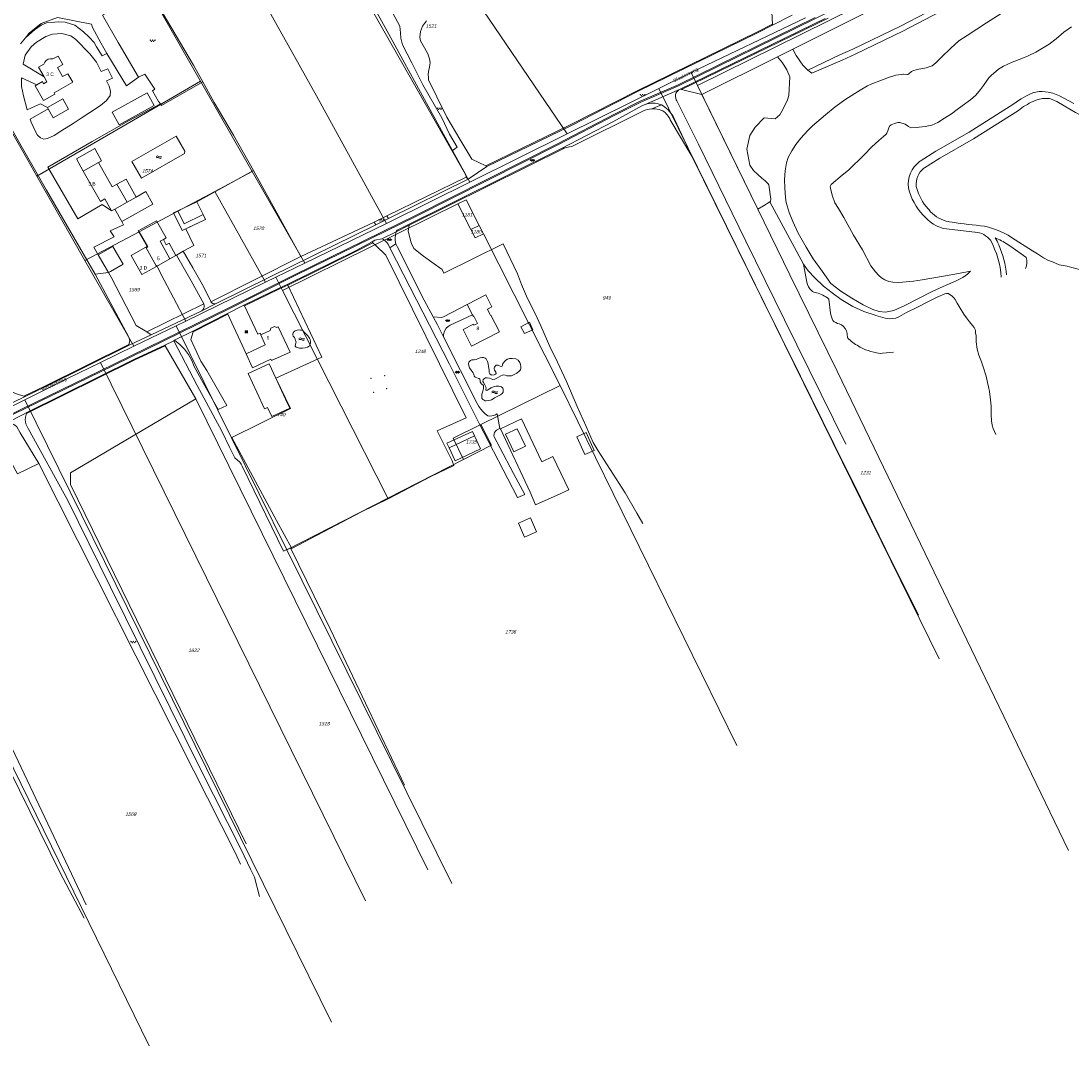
# Model space of a CAD drawing. Header units: metres. Extents: x 172462 to 175458, y 452773 to 455615.
# Tile 9 of 45: x 173564 to 174014, y 452963 to 453403. Entities that reach past the tile are written whole.
import ezdxf
from ezdxf.enums import TextEntityAlignment as Align

# ---------------------------------------------------------------- set-up
doc = ezdxf.new("R2010")
doc.units = ezdxf.units.M
doc.header["$MEASUREMENT"] = 0
doc.linetypes.add('DGN Style 2', pattern=[107.046567, 64.22794, -42.818627])
doc.layers.add('BGT Ondergrond', color=7, linetype='Continuous', lineweight=0)
doc.layers.add('DKK ondergrond', color=7, linetype='Continuous', lineweight=0)
doc.styles.add('Style-Arial', font='arial.ttf')
doc.styles.add('Style-arial I 0.26180', font='arial.shx', dxfattribs={"oblique": 15})

# ---------------------------------------------------------------- blocks, each defined once
blk = doc.blocks.new('BGT-296')
at = {"layer": 'BGT Ondergrond', "color": 140, "linetype": 'Continuous', "lineweight": 0, "extrusion": (0, 0, -1)}
for centre in [(0.04, -0.026), (0.04, -0.066)]:
    blk.add_arc(centre, 0.0608, 48.8879, 131.1121, dxfattribs=at)
at = {"layer": 'BGT Ondergrond', "color": 140, "linetype": 'Continuous', "lineweight": 0}
for centre in [(0.04, 0.066), (0.04, 0.026)]:
    blk.add_arc(centre, 0.0608, 228.8879, 311.1121, dxfattribs=at)
blk = doc.blocks.new('*U10')
at = {"layer": 'BGT Ondergrond', "color": 7, "linetype": 'Continuous', "lineweight": 0}
for p, q in [((0.025, 0.059), (-0.062, 0.016)), ((-0.044, 0.025), (-0.05, 0.038)), ((0.038, 0.034), (-0.05, -0.009)), ((0.05, 0.009), (-0.037, -0.034)), ((-0.019, -0.025), (-0.031, 0)), ((-0.006, 0.013), (-0.019, 0.038)), ((0.006, 0.05), (0, 0.062)), ((0.031, 0), (0.019, 0.025)), ((0.062, -0.016), (-0.025, -0.059)), ((-0.006, -0.05), (0, -0.062)), ((0.019, -0.037), (0.006, -0.012)), ((0.044, -0.025), (0.05, -0.037))]:
    blk.add_line(p, q, dxfattribs=at)
blk = doc.blocks.new('BGT-272B')
at = {"layer": 'BGT Ondergrond', "color": 7, "linetype": 'Continuous', "lineweight": 0, "xscale": 0.7267220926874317, "yscale": 0.7267220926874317, "zscale": 0.7267220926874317, "rotation": 243.434948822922}
blk.add_blockref('*U10', (0, 0), dxfattribs=at)
blk = doc.blocks.new('*U12')
at = {"layer": 'BGT Ondergrond', "color": 7, "linetype": 'Continuous', "lineweight": 0}
for centre in [(-0.3, 0.35), (0, 0.25), (-0.1, -0.05), (0.1, -0.45), (0.2, -0.15)]:
    blk.add_circle(centre, 0.0447, dxfattribs=at)
blk = doc.blocks.new('BGT-271C')
at = {"layer": 'BGT Ondergrond', "color": 7, "linetype": 'Continuous', "lineweight": 0, "xscale": 0.07267220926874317, "yscale": 0.07267220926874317, "zscale": 0.07267220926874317, "rotation": 243.434948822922}
blk.add_blockref('*U12', (0, 0), dxfattribs=at)
blk = doc.blocks.new('*U14')
at = {"layer": 'BGT Ondergrond', "color": 7, "linetype": 'Continuous', "lineweight": 0}
for p, q in [((0.057, -0.036), (-0.057, 0.036)), ((-0.052, 0.076), (0.026, 0.026)), ((-0.036, -0.005), (-0.029, 0.087)), ((-0.005, -0.068), (0.005, 0.068)), ((0.029, -0.087), (0.036, 0.005)), ((0.052, -0.076), (-0.026, -0.026))]:
    blk.add_line(p, q, dxfattribs=at)
blk = doc.blocks.new('BGT-270B')
at = {"layer": 'BGT Ondergrond', "color": 7, "linetype": 'Continuous', "lineweight": 0, "xscale": 0.7267220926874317, "yscale": 0.7267220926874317, "zscale": 0.7267220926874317, "rotation": 243.434948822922}
blk.add_blockref('*U14', (0, 0), dxfattribs=at)
blk = doc.blocks.new('*U16')
at = {"layer": 'BGT Ondergrond', "color": 7, "linetype": 'Continuous', "lineweight": 0}
for centre in [(-0.3, 0.35), (0, 0.25), (-0.1, -0.05), (0.1, -0.45), (0.2, -0.15)]:
    blk.add_circle(centre, 0.0447, dxfattribs=at)
blk = doc.blocks.new('BGT-271C_1')
at = {"layer": 'BGT Ondergrond', "color": 7, "linetype": 'Continuous', "lineweight": 0, "xscale": 0.07267220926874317, "yscale": 0.07267220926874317, "zscale": 0.07267220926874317, "rotation": 243.434948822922}
blk.add_blockref('*U16', (0, 0), dxfattribs=at)

msp = doc.modelspace()

# ---------------------------------------------------------------- linework, layer by layer
at = {"layer": 'BGT Ondergrond', "color": 7, "linetype": 'Continuous', "lineweight": 0, "flags": 128}
for points in [[(173421.36, 453165.62), (173442.62, 453176.35), (173466.8, 453188.17), (173517.73, 453213.34), (173604.04, 453255.27), (173653.37, 453279.4), (173681.85, 453293.82), (173733.65, 453319.18), (173794.28, 453349.73), (173818.47, 453362.33), (173829.82, 453368.01), (173846.06, 453375.03), (173904.81, 453403.96), (173955.16, 453428.97), (173987.26, 453444.94), (174145.3, 453523.01)], [(174087.08, 453464.79), (174077.04, 453468.87), (174000.94, 453430.17), (173980.65, 453421.15), (173963.25, 453412.21), (173941.22, 453400.54), (173920.83, 453390.71), (173915.27, 453388.25), (173901.51, 453381.8)], [(173901.51, 453381.8), (173903.27, 453380.47), (173916.23, 453386.05), (173921.83, 453388.54), (173942.3, 453398.39), (173964.36, 453410.08), (173981.69, 453418.98), (174001.91, 453427.98), (174055.43, 453453.91), (174079.18, 453464.56), (174085.77, 453462.45)], [(173749.07, 453347.32), (173744.45, 453355.92), (173737.11, 453369.16), (173721.86, 453397.1), (173714.11, 453411.22), (173705.9, 453425.75), (173696.4, 453442.35)], [(173628.33, 453400.28), (173620.04, 453414.42), (173618.92, 453416.94), (173598.99, 453405.38), (173605.77, 453393.54), (173606.12, 453392.89), (173614.42, 453378.73)], [(173880.31, 453418.9), (173882.15, 453416.3), (173883.72, 453412.93), (173885.14, 453410.19), (173886.01, 453406.82), (173886.21, 453403.84), (173886.28, 453401.42)], [(173904.64, 453404.32), (173845.89, 453375.39), (173829.65, 453368.38), (173818.29, 453362.68), (173794.09, 453350.09), (173733.47, 453319.54), (173681.67, 453294.17), (173653.19, 453279.76), (173603.87, 453255.63), (173517.55, 453213.7), (173466.63, 453188.53), (173442.44, 453176.71), (173400.03, 453155.4), (173354.22, 453132.85), (173315.9, 453114.23), (173270.04, 453091.79), (173244.71, 453079.21), (173238.02, 453075.68), (173231.38, 453072.04), (173209.88, 453059.53), (173203.47, 453055.46), (173197.15, 453051.25), (173187.86, 453044.75)], [(173565.95, 453395.63), (173567.55, 453397.6), (173572.71, 453401.77), (173579.66, 453404.35), (173594.27, 453401.41)], [(173723.49, 453406.14), (173726.58, 453400.63), (173726.82, 453397.8), (173726.9, 453395.47), (173727.64, 453392.55), (173731.62, 453384.88), (173736.34, 453375.38), (173744.47, 453361.25), (173747.81, 453354.27), (173751.07, 453348.65), (173749.07, 453347.32)], [(173763.4, 453340.7), (173757.45, 453343.58), (173752.19, 453352.08), (173746.71, 453361.62), (173742.44, 453370.25), (173740.74, 453373.62), (173738.84, 453377.46), (173738.76, 453378.79), (173738.6, 453379.83), (173738.77, 453381.12), (173739.14, 453382.49), (173739.4, 453383.91), (173739.53, 453385.03), (173739.28, 453386.53), (173738.5, 453388.74), (173737.13, 453391.36), (173735.31, 453394.36), (173735.02, 453395.82), (173735.32, 453398.36), (173736.24, 453400.6), (173737.99, 453402.85)], [(173908.89, 453403.83), (173846.77, 453373.6)], [(173847.37, 453373.45), (173910.17, 453404)], [(173886.29, 453400.98), (173894.85, 453405.34)], [(174014.54, 453400.29), (174011.36, 453398.07), (174007.98, 453395.15), (174005, 453392.83), (173999.35, 453389.4), (173996.01, 453387.86), (173993.22, 453386.71), (173989.13, 453385.19), (173985.43, 453383.48), (173983.25, 453382.12), (173980.14, 453379.42), (173979.12, 453378.42), (173978.36, 453377.4), (173976.9, 453375.19), (173975.58, 453373.38), (173973.51, 453371.03), (173971.23, 453369.04), (173967.7, 453366.39), (173965.58, 453364.88), (173963.07, 453362.99), (173960.08, 453361.13), (173957.24, 453359.31), (173954.7, 453358.16), (173951.88, 453357.52), (173948.03, 453357.2), (173945.69, 453357.06), (173944.62, 453357.57), (173943.27, 453358.53), (173940.99, 453359.31), (173940.07, 453359.3), (173938.7, 453358.87), (173937.31, 453358.25), (173936.57, 453357.66), (173936.19, 453357), (173935.82, 453355.73), (173935.44, 453354.79), (173935.06, 453354.3), (173933.89, 453353.26), (173931.99, 453351.63), (173928.9, 453348.87), (173925.59, 453345.48), (173918.98, 453338.9), (173916.17, 453336.78), (173911.5, 453332.75), (173911.15, 453332.19), (173911.08, 453331.78), (173911.33, 453330.49), (173912.13, 453327.67), (173913.1, 453324.83), (173914.66, 453322.42), (173917.01, 453318.59), (173921.09, 453310.91), (173924.89, 453304.73), (173928.59, 453297.86), (173930.51, 453295.2), (173931.93, 453293.63), (173933.1, 453292.71), (173934.58, 453291.88), (173936.23, 453291.18), (173937.93, 453290.83), (173940.5, 453290.63), (173943.65, 453290.92), (173946.79, 453291.24), (173950.58, 453291.84), (173959.71, 453293.42), (173966.11, 453294.56), (173971.29, 453295.52), (173970.02, 453294.32), (173967.92, 453292.84), (173965.1, 453291.38), (173959.55, 453289), (173954.76, 453286.8), (173943.04, 453280.84), (173938.38, 453278.63), (173934.85, 453277.96), (173932.13, 453278.31), (173929.36, 453279.06), (173925.27, 453281.05), (173920.38, 453283.95), (173915.7, 453287.01), (173911.4, 453290.3), (173907.58, 453295.59), (173903.75, 453300.79), (173900.79, 453305.88), (173897.42, 453311.84), (173895.04, 453316.81), (173893.54, 453320.69), (173892.15, 453325.03), (173891.87, 453327.19), (173891.63, 453331.23), (173891.54, 453334.76), (173891.73, 453338.5), (173892.28, 453341.93), (173893.06, 453344.22), (173894.58, 453347.17), (173896.3, 453349.84), (173898.47, 453352.57), (173901.46, 453355.86), (173903.53, 453357.92), (173909.01, 453362.57), (173913.19, 453365.99), (173917.85, 453369.36), (173923.93, 453373.19), (173927.1, 453374.96), (173928.9, 453375.83), (173931.26, 453376.75), (173936.08, 453378.6), (173939.25, 453379.57), (173941.59, 453379.94), (173942.22, 453380.09), (173942.58, 453380.09), (173943.92, 453379.87), (173944.3, 453379.9), (173944.68, 453380.02), (173945.01, 453380.25), (173946.03, 453381.2), (173946.48, 453381.4), (173948.44, 453381.97), (173952.24, 453382.69), (173954.78, 453383.64), (173956.33, 453384.87), (173958.91, 453387.44), (173962.83, 453391.22), (173966.28, 453394.36), (173969.78, 453396.65), (173978.14, 453402.07), (173984.38, 453406.01)], [(173925.89, 453406.2), (173913.6, 453399.96), (173895.01, 453390.72)], [(173535.64, 453398.81), (173544.07, 453384.74), (173563.5, 453350.3), (173574.99, 453330.21), (173583.97, 453314.72), (173595.77, 453294.22)], [(173600.85, 453388.84), (173598.83, 453387.83), (173596.45, 453391.74), (173595.35, 453393.66), (173593.29, 453395.87), (173590.82, 453398.18), (173587.14, 453401.05), (173583.01, 453402.25), (173580.3, 453402.48), (173578.48, 453402.32), (173574.98, 453402.03), (173572.73, 453400.98), (173569.78, 453399.08), (173565.95, 453395.63)], [(173594.27, 453401.41), (173594.66, 453399.97), (173598.34, 453393.41), (173600.85, 453388.84)], [(173641.95, 453376.79), (173638, 453383.91), (173628.33, 453400.28)], [(173886.28, 453401.42), (173879.98, 453398.21), (173828.31, 453372.9), (173799.89, 453358.4), (173763.4, 453340.7)], [(173763.86, 453340.47), (173800.07, 453358.05), (173828.49, 453372.55), (173880.16, 453397.86), (173886.29, 453400.98)], [(173886.29, 453400.98), (173886.28, 453401.42)], [(173565.95, 453395.63), (173563.78, 453393.03)], [(173586.39, 453358.9), (173589.86, 453361.18), (173593.55, 453363.6), (173598.16, 453366.52), (173600.73, 453368.69), (173602.22, 453370.92), (173602.42, 453372.73), (173601.89, 453374.82), (173600.76, 453377.19), (173603.28, 453378.37), (173601.24, 453382.27), (173598.44, 453381.12), (173596.36, 453385.22), (173593.59, 453388.67), (173587.49, 453394.95), (173585.43, 453396.42), (173581.56, 453397.4), (173577.51, 453397.24), (173574.62, 453396.17), (173570.69, 453393.68), (173568.38, 453391.75), (173565.75, 453388.1), (173564.91, 453384.27), (173573.95, 453378.92)], [(173895.01, 453390.72), (173888.47, 453387.52)], [(173901.51, 453381.8), (173899.29, 453383.87), (173896.54, 453388), (173895.01, 453390.72)], [(173614.42, 453378.73), (173609.22, 453375.02), (173600.85, 453388.84)], [(173888.47, 453387.52), (173856.05, 453371.27)], [(173888.47, 453387.52), (173890.58, 453384.81), (173892.44, 453381.94), (173893.75, 453378.9)], [(173623.85, 453367.27), (173623.07, 453368.31), (173620.41, 453372.81), (173621.44, 453373.52), (173617.11, 453380.06), (173614.42, 453378.73)], [(173570.82, 453375.5), (173564.29, 453378.48), (173564.28, 453374.69), (173565.17, 453370.79), (173566.68, 453364.75), (173568.6, 453365.58), (173572.36, 453367.25), (173575.38, 453365.69)], [(173623.85, 453367.27), (173624.32, 453366.64), (173641.95, 453376.79)], [(173663.71, 453338.77), (173655.14, 453353.82), (173646.93, 453367.83), (173641.95, 453376.79)], [(173893.75, 453378.9), (173893.38, 453370.92), (173892.8, 453368.96), (173890.59, 453364.58), (173889.43, 453362.61), (173887.46, 453360.92), (173882.7, 453361.23), (173878.9, 453357.28), (173876.58, 453353.7), (173875.28, 453347.81), (173876.64, 453340.98), (173878.25, 453338.68), (173880.03, 453336.98), (173881.79, 453335.39), (173883.14, 453334.3), (173884.48, 453333.06), (173884.74, 453332.63), (173885.7, 453326.43), (173885.55, 453325.62), (173885.24, 453325.21)], [(173831.69, 453367.03), (173846.77, 453373.6)], [(173846.77, 453373.6), (173847.37, 453373.45)], [(173856.05, 453371.27), (173847.37, 453373.45)], [(173880.01, 453322.2), (173856.05, 453371.27)], [(174015.55, 453367.51), (174009.43, 453370.77), (174006.63, 453371.85), (174004.62, 453372.34), (174003.32, 453372.43), (174002.02, 453372.62), (174000.72, 453372.61), (173998.58, 453372.21), (173998.42, 453372.15)], [(173594.51, 453351.09), (173610.16, 453359.95), (173623.85, 453367.27)], [(173831.69, 453367.03), (173830.56, 453366.54), (173817.83, 453359.6), (173795.86, 453348.14)], [(173834.66, 453365.17), (173838.68, 453366.84)], [(173838.68, 453366.84), (173838.53, 453366.92)], [(173917.83, 453221.34), (173891.54, 453274.63), (173874.96, 453308.36), (173854.58, 453349.95), (173845.33, 453368.54), (173845.09, 453369.02)], [(173989.89, 453367.3), (173970.76, 453355.21), (173956.4, 453346.96), (173949.67, 453342.73), (173949.43, 453342.56)], [(174044.25, 453348.7), (174037.74, 453351.86), (174032.22, 453354.92), (174026.6, 453357.78), (174021.19, 453360.95), (174016.37, 453363.52), (174011.46, 453366.48), (174008.25, 453368.26), (174006.34, 453369.15), (174005.14, 453369.54), (174003.84, 453369.64), (174002.14, 453369.62), (174000.25, 453369.21), (173999.38, 453368.87), (173999.05, 453368.73)], [(173575.65, 453365.21), (173568.01, 453360.79), (173568.46, 453359.39), (173570.08, 453355.75), (173571.17, 453353.81), (173572.38, 453352.7), (173573.81, 453352.13), (173575.39, 453352.43), (173578.19, 453353.78), (173581.58, 453355.84), (173586.39, 453358.9)], [(173797.46, 453348.49), (173800.6, 453349.16), (173830.8, 453364.13)], [(173834.66, 453365.17), (173836.03, 453365.2)], [(173992.51, 453365.01), (173991.83, 453364.5), (173972.52, 453352.3), (173958.15, 453344.05), (173951.59, 453339.92), (173951.49, 453339.85), (173951.23, 453339.65)], [(173842.5, 453360.37), (173851.76, 453344.91)], [(173844.13, 453360.94), (173843.72, 453361.79)], [(173851.76, 453344.91), (173844.13, 453360.94)], [(173630.59, 453353.48), (173611.61, 453342.57), (173615.73, 453335.39), (173634.14, 453345.97), (173634.33, 453346.97), (173630.59, 453353.48)], [(173602.89, 453321.36), (173598.89, 453324.08), (173588.36, 453317.98), (173575.51, 453340.15), (173594.51, 453351.09)], [(173597.25, 453342.16), (173598.59, 453342.91), (173595.63, 453348.13), (173587.8, 453343.7), (173590.75, 453338.48)], [(173795.86, 453348.14), (173749.81, 453325.33), (173725.41, 453313.09), (173724.9, 453312.48)], [(173730.49, 453315.23), (173797.46, 453348.49)], [(173749.07, 453347.32), (173754.78, 453336.84), (173755.02, 453335.83)], [(173795.86, 453348.14), (173797.46, 453348.49)], [(173851.76, 453344.91), (173881.55, 453284.55), (173898.41, 453250.47)], [(173755.76, 453335.04), (173763.86, 453340.47)], [(173763.4, 453340.7), (173763.86, 453340.47)], [(173609.08, 453335.06), (173605.15, 453332.84)], [(173613.45, 453327.33), (173609.08, 453335.06)], [(173639.41, 453325.28), (173663.71, 453338.77)], [(173663.71, 453338.77), (173664.79, 453336.89), (173672.95, 453322.18)], [(173755.02, 453335.83), (173720.91, 453319.23)], [(173721.71, 453318.16), (173755.76, 453335.04)], [(173755.76, 453335.04), (173755.02, 453335.83)], [(173944.66, 453331.24), (173944.68, 453331.14)], [(173948, 453331.98), (173948.02, 453331.83), (173948.13, 453331.39)], [(173672.95, 453322.18), (173684.06, 453301.83)], [(173880.01, 453322.2), (173882.51, 453323.58), (173885.24, 453325.21)], [(173914.11, 453252.6), (173893.76, 453293.97), (173880.01, 453322.2)], [(173885.24, 453325.21), (173899.62, 453298.59)], [(173953.07, 453322.28), (173953.48, 453321.84), (173954.17, 453321.04)], [(173631.31, 453321.45), (173629.5, 453320.6), (173633.13, 453312.91), (173643.15, 453317.65)], [(173633.58, 453304.06), (173638.15, 453306.5), (173634.72, 453313.66), (173643.15, 453317.65)], [(173643.15, 453317.65), (173642.1, 453319.88)], [(173720.91, 453319.23), (173715.48, 453316.59)], [(173716.15, 453315.46), (173721.71, 453318.16)], [(173720.91, 453319.23), (173721.71, 453318.16)], [(173597.16, 453302.61), (173595.3, 453305.83), (173604.06, 453310.32), (173602.31, 453312.84), (173608.04, 453315.47), (173607.3, 453316.78)], [(173647.38, 453281.55), (173670.85, 453293.05), (173716.15, 453315.46)], [(173715.48, 453316.59), (173684.06, 453301.83)], [(173716.15, 453315.46), (173715.48, 453316.59)], [(173724.9, 453312.48), (173730.49, 453315.23)], [(173811.54, 453218.47), (173809.43, 453222.03), (173806.45, 453228.97), (173802.61, 453237.58), (173797.93, 453248.25), (173793.07, 453258.68), (173791.24, 453262.22), (173786.99, 453272.09), (173784.51, 453277.38), (173781.29, 453283.85), (173778.64, 453289.82), (173776.92, 453294.41), (173770.86, 453307.22), (173745.43, 453294.7), (173744.63, 453296.28), (173740.25, 453299.46), (173736.64, 453302.04), (173732.57, 453305.22), (173731.52, 453307.34), (173731.22, 453308.09), (173730.02, 453312.78), (173730.49, 453315.23)], [(173957.23, 453314.72), (173959.71, 453313.8), (173973.09, 453312.27), (173973.32, 453312.26)], [(173961.89, 453316.78), (173962.16, 453316.73), (173963.42, 453316.54)], [(173627.85, 453300.83), (173630.48, 453302.28), (173627.56, 453307.53), (173626.35, 453306.87), (173625.13, 453309.16)], [(173714.6, 453308.05), (173707.77, 453304.46), (173678.25, 453289.87)], [(173714.6, 453308.05), (173715.8, 453308.84), (173718.85, 453309.47)], [(173714.92, 453307.76), (173714.6, 453308.05)], [(173724.9, 453312.48), (173718.85, 453309.47)], [(173718.85, 453309.47), (173719.47, 453309.1), (173720.06, 453308.66), (173720.59, 453308.18), (173721.08, 453307.64), (173721.51, 453307.06), (173722.25, 453305.6)], [(173724.81, 453307.25), (173724.68, 453307.67), (173724.59, 453308.11), (173724.53, 453308.56), (173724.52, 453309), (173724.54, 453309.45)], [(173724.54, 453309.45), (173724.57, 453310.06), (173724.62, 453310.67), (173724.69, 453311.27), (173724.78, 453311.88), (173724.9, 453312.48)], [(173981.9, 453309.83), (173982.27, 453309.13), (173982.64, 453308.38), (173983, 453307.63), (173983.35, 453306.86)], [(173982.43, 453309.6), (173981.9, 453309.83)], [(173990.43, 453308.96), (173997.81, 453304.29), (174000, 453302.95), (174002.57, 453301.26), (174004.78, 453300.18), (174006.48, 453299.59), (174009.29, 453298.31), (174012.69, 453297.63), (174014.79, 453297.14), (174017.49, 453296.36), (174021, 453295.18), (174025.51, 453292.91), (174030.02, 453290.74), (174034.94, 453287.37)], [(173633.58, 453304.06), (173630.73, 453302.45), (173637, 453291.35), (173642.48, 453281.49)], [(173645.51, 453282.39), (173645.41, 453282.55), (173645.27, 453282.83), (173643.48, 453286.74), (173641.74, 453289.95), (173637.79, 453296.99), (173633.58, 453304.06)], [(173678.42, 453289.51), (173707.95, 453304.11), (173714.92, 453307.76)], [(173714.92, 453307.76), (173716.17, 453306.59), (173720.46, 453302.35)], [(173722.25, 453305.6), (173724.81, 453307.25)], [(173722.25, 453305.6), (173747.79, 453255.66), (173760.58, 453230.29), (173777.02, 453198.43), (173777.17, 453198.5), (173780.13, 453199.71), (173775.28, 453208.83), (173769.38, 453219.99), (173767.04, 453224.47), (173766.88, 453225.11), (173766.91, 453225.78), (173767.13, 453226.41), (173767.52, 453226.94)], [(173740.8, 453275.98), (173736.99, 453283.17), (173725.4, 453306.08), (173724.81, 453307.25)], [(173995.08, 453301.45), (173995.03, 453301.56), (173988.54, 453306.12), (173987.88, 453306.59)], [(173684.06, 453301.83), (173645.51, 453282.39)], [(173720.46, 453302.35), (173754.99, 453232.65), (173742.55, 453227.04), (173748.97, 453214.2), (173749.61, 453212.28), (173739.79, 453207.43), (173721.75, 453198), (173709.83, 453192.2), (173680.17, 453176.65), (173673.6, 453188.68), (173654.48, 453224.27), (173679.62, 453236.66), (173673.37, 453249.7), (173693.07, 453258.67), (173678.42, 453289.51)], [(173595.77, 453294.22), (173601.51, 453294.91)], [(173617.95, 453269.48), (173613.49, 453272.26), (173602.64, 453292.92), (173601.51, 453294.91)], [(173899.62, 453298.59), (173900.66, 453297.09), (173901.71, 453295.75), (173904.46, 453292.71), (173908.28, 453289.07), (173911.87, 453286.24), (173915.76, 453283.38), (173920.77, 453280.45), (173925.48, 453278.23), (173930.31, 453276.65), (173930.65, 453276.55), (173934.6, 453275.39), (173935.49, 453275.28), (173936.33, 453275.17), (173937.9, 453275.18), (173939.25, 453275.36), (173940.79, 453276.13), (173943.84, 453277.77), (173948.58, 453280.15), (173953.24, 453282.55), (173957, 453284.37), (173960.22, 453285.78), (173960.95, 453285.92), (173961.69, 453285.99), (173963.29, 453284.95), (173964.31, 453283.96), (173964.72, 453283.38), (173965.59, 453281.76), (173966.89, 453279.65), (173968.39, 453277.09), (173969.59, 453275.55), (173970.77, 453273.8), (173972.12, 453272.3), (173972.78, 453271.42), (173973.32, 453270.53), (173973.39, 453269.95), (173973.47, 453269.06), (173973.63, 453267.86), (173973.71, 453265.3), (173974.18, 453262.05), (173974.82, 453259.49), (173975.97, 453256.69), (173976.76, 453254.56), (173977.97, 453250.48), (173978.54, 453247.86), (173978.97, 453246.01), (173979.38, 453243.9), (173979.85, 453240.4), (173980.06, 453237.66), (173980.15, 453234.02), (173980.23, 453231.33), (173980.49, 453229.55), (173981.01, 453228.03), (173982.13, 453225.47)], [(173899.62, 453298.59), (173900.34, 453294.7), (173901.11, 453290.82)], [(173595.77, 453294.22), (173610.26, 453267.17), (173610.73, 453265.71), (173610.3, 453264.16)], [(173678.25, 453289.87), (173674.41, 453288.17), (173659.67, 453280.97)], [(173659.84, 453280.61), (173674.58, 453287.82), (173678.42, 453289.51)], [(173678.42, 453289.51), (173678.25, 453289.87)], [(173642.48, 453281.49), (173617.95, 453269.48)], [(173641.55, 453278.5), (173647.38, 453281.55)], [(173641.55, 453278.5), (173641.71, 453278.63), (173641.86, 453278.78), (173641.99, 453278.94), (173642.12, 453279.11), (173642.23, 453279.28), (173642.32, 453279.47), (173642.4, 453279.66), (173642.47, 453279.86), (173642.52, 453280.06), (173642.55, 453280.27), (173642.57, 453280.47), (173642.57, 453280.68), (173642.56, 453280.89), (173642.48, 453281.49)], [(173645.51, 453282.39), (173645.62, 453282.25), (173645.74, 453282.12), (173645.87, 453282), (173646.02, 453281.89), (173646.17, 453281.8), (173646.33, 453281.72), (173646.5, 453281.65), (173646.67, 453281.6), (173646.84, 453281.56), (173647.02, 453281.54), (173647.2, 453281.54), (173647.38, 453281.55)], [(173652.63, 453277.45), (173659.67, 453280.97)], [(173659.67, 453280.97), (173659.84, 453280.61)], [(173755.41, 453281.27), (173745.24, 453275.97), (173744.42, 453275.61), (173740.8, 453275.98)], [(173910.45, 453283.59), (173911.26, 453277.57)], [(173619.91, 453268.26), (173641.55, 453278.5)], [(173637.85, 453269.48), (173652.8, 453277.09)], [(173652.63, 453277.45), (173638.03, 453270.01)], [(173652.8, 453277.09), (173652.63, 453277.45)], [(173652.8, 453277.09), (173660.58, 453260.15)], [(173666.88, 453268.25), (173666.6, 453268.89), (173665.66, 453268.58), (173659.84, 453280.61)], [(173745.21, 453267.38), (173745.24, 453268.43), (173745.7, 453269.87), (173746.36, 453271.1), (173747.18, 453271.83), (173748.1, 453272.38), (173757.7, 453276.76)], [(173740.8, 453275.98), (173742.61, 453272.56), (173744.48, 453268.81), (173745.21, 453267.38)], [(173610.16, 453263.64), (173610.77, 453263.94), (173619.91, 453268.26)], [(173617.95, 453269.48), (173619.91, 453268.26)], [(173629.87, 453265.92), (173638.03, 453270.01)], [(173643.75, 453253.01), (173641.09, 453256.92), (173636.82, 453266.29), (173637.85, 453269.48)], [(173638.03, 453270.01), (173637.85, 453269.48)], [(173681.33, 453267.06), (173681.55, 453266.32), (173681.79, 453265.83), (173681.93, 453265.51), (173681.98, 453265.14), (173681.9, 453264.74), (173681.71, 453264.16), (173681.69, 453263.44), (173682.04, 453262.93), (173682.51, 453262.77), (173683.51, 453262.59), (173684.74, 453262.51), (173685.87, 453262.61), (173686.91, 453262.9), (173687.67, 453263.45), (173687.97, 453263.92), (173688.2, 453264.6), (173688.2, 453265.33), (173688.09, 453266.2), (173687.75, 453266.85), (173687.46, 453267.28), (173687.02, 453267.81), (173686.46, 453268.4), (173685.89, 453268.92), (173685.22, 453269.73), (173684.9, 453270.07), (173684.53, 453270.21), (173683.96, 453270.31), (173683.24, 453270.34), (173682.46, 453270.21), (173681.58, 453269.94), (173681.18, 453269.67), (173680.77, 453269.13), (173680.63, 453268.73), (173680.64, 453268.19), (173680.83, 453267.69), (173681.01, 453267.44), (173681.33, 453267.06)], [(173610.3, 453264.16), (173573.9, 453246.15), (173565.25, 453241.97)], [(173565.82, 453241.8), (173574.08, 453245.79), (173610.16, 453263.64)], [(173566.42, 453234.45), (173612.6, 453257.35), (173625.88, 453263.48)], [(173625.68, 453263.83), (173612.43, 453257.71), (173566.6, 453234.99)], [(173610.16, 453263.64), (173610.3, 453264.16)], [(173625.68, 453263.83), (173629.53, 453265.72)], [(173625.88, 453263.48), (173625.68, 453263.83)], [(173625.88, 453263.48), (173639.07, 453240.76)], [(173629.53, 453265.72), (173629.87, 453265.92)], [(173629.53, 453265.72), (173639.65, 453246.5), (173650.11, 453226.93), (173653.49, 453220.14), (173655.78, 453215.54), (173657.85, 453213.65), (173658.47, 453212.82), (173658.95, 453211.98), (173676.67, 453175.42), (173679.6, 453176.84), (173696.56, 453142.18), (173711.84, 453110.27), (173728.58, 453075.15)], [(173629.87, 453265.92), (173632.1, 453264.12), (173634.09, 453262.06), (173635.81, 453259.77), (173637.23, 453257.29), (173638.34, 453254.64), (173642.15, 453247.73), (173648.61, 453236.21), (173652.33, 453237.92), (173643.75, 453253.01)], [(173767.52, 453226.94), (173768.04, 453227.35), (173769.46, 453228.04), (173768.2, 453234.3), (173767.48, 453233.91), (173766.71, 453233.63), (173765.91, 453233.47), (173765.09, 453233.43), (173764.27, 453233.51), (173763.16, 453234.37), (173762.15, 453235.34), (173761.23, 453236.4), (173760.42, 453237.55), (173759.72, 453238.77), (173745.21, 453267.38)], [(173923.9, 453262.98), (173925.93, 453261.95), (173926.17, 453261.87), (173927.37, 453261.5), (173928.57, 453261.16), (173929.78, 453260.85), (173931.01, 453260.57), (173931.85, 453260.4), (173932.69, 453260.25), (173933.55, 453260.34), (173938.22, 453260.88)], [(173770.59, 453255.62), (173770.61, 453255.37), (173770.54, 453255.14), (173770.45, 453254.87), (173769.95, 453254.73), (173769.59, 453254.78), (173769.2, 453255.02), (173768.69, 453255.22), (173768.21, 453255.24), (173767.86, 453255.18), (173767.5, 453255), (173767.34, 453254.79), (173767.18, 453254.4), (173767.02, 453253.97), (173767, 453253.6), (173767.11, 453253.14), (173767.4, 453252.69), (173767.72, 453252.26), (173767.8, 453251.96), (173767.8, 453251.69), (173767.54, 453251.41), (173766.95, 453251.06), (173766.03, 453251), (173765.71, 453251.13), (173765.17, 453251.54), (173764.88, 453252.12), (173764.79, 453253.01), (173764.69, 453254), (173764.53, 453254.67), (173764.4, 453255.75), (173764.15, 453256.83), (173763.86, 453257.41), (173763.54, 453257.92), (173763.16, 453258.3), (173762.43, 453258.52), (173761.63, 453258.59), (173760.93, 453258.43), (173760.07, 453258.08), (173759.21, 453257.73), (173758.35, 453257.52), (173757.42, 453257.49), (173756.75, 453257.26), (173756.47, 453257.01), (173756.15, 453256.56), (173756.02, 453256.02), (173756.15, 453254.97), (173756.4, 453254.14), (173757.1, 453253.15), (173757.52, 453252.58), (173757.93, 453251.94), (173758.25, 453251.37), (173758.41, 453250.49), (173758.86, 453250.08), (173759.53, 453249.76), (173760.48, 453249.53), (173760.83, 453249.28), (173760.96, 453248.83), (173761.03, 453248.67), (173761.03, 453248.39), (173761.03, 453248.23), (173761.03, 453248.1), (173761.18, 453247.65), (173761.28, 453247.43), (173761.5, 453247.27), (173761.73, 453247.11), (173761.89, 453246.98), (173762.11, 453246.82), (173762.33, 453246.57), (173762.4, 453246.47), (173762.46, 453245.99), (173762.46, 453245.55), (173762.4, 453245.2), (173762.27, 453244.62), (173762.11, 453244.02), (173761.92, 453243.7), (173761.76, 453243.22), (173761.73, 453242.77), (173761.73, 453242.14), (173761.73, 453241.79), (173761.73, 453241.02), (173762.11, 453240.58), (173762.62, 453240.19), (173763.07, 453239.97), (173763.58, 453239.94), (173764.5, 453240.03), (173765.42, 453240.19), (173765.84, 453240.42), (173766.48, 453240.77), (173767.18, 453241.18), (173767.75, 453241.5), (173768.87, 453242.14), (173769.73, 453242.52), (173770.4, 453243.06), (173770.78, 453243.64), (173770.84, 453244.31), (173770.84, 453244.91), (173770.72, 453245.42), (173770.14, 453245.93), (173768.96, 453246.25), (173767.88, 453246.19), (173766.73, 453245.9), (173765.65, 453245.45), (173764.28, 453244.59), (173763.77, 453244.34), (173763.38, 453244.46), (173763.38, 453244.82), (173763.48, 453245.42), (173763.35, 453245.99), (173763.03, 453246.79), (173762.43, 453247.75), (173762.11, 453248.26), (173762.3, 453249.12), (173762.84, 453249.57), (173763.22, 453249.79), (173764.02, 453249.82), (173765.01, 453249.6), (173766.38, 453249.15), (173767.21, 453249.25), (173767.78, 453249.57), (173768.77, 453250.14), (173769.83, 453250.65), (173770.53, 453250.9), (173770.88, 453251.06), (173771.74, 453250.97), (173772.34, 453250.68), (173773.33, 453250.62), (173774.42, 453250.68), (173775.53, 453251.19), (173776.74, 453251.86), (173777.67, 453252.72), (173778.24, 453253.3), (173778.4, 453254), (173778.4, 453254.63), (173778.27, 453255.5), (173777.92, 453256.42), (173777.22, 453257.34), (173776.33, 453257.89), (173774.7, 453258.14), (173773.52, 453258.14), (173772.66, 453257.85), (173772.02, 453257.44), (173771.45, 453256.83), (173770.59, 453255.62)], [(173898.41, 453250.47), (173912.8, 453221.28), (173924.14, 453198.55), (173934.83, 453176.49), (173948.9, 453148.04)], [(173550.07, 453234.19), (173565.82, 453241.8)], [(173565.25, 453241.97), (173562.03, 453242.94), (173559.16, 453244.22)], [(173565.25, 453241.97), (173565.82, 453241.8)], [(173639.07, 453240.76), (173585.33, 453209.09), (173585.33, 453204.06), (173660.56, 453049.94)], [(173738.53, 453038.83), (173639.07, 453240.76)], [(173566.6, 453234.99), (173564.74, 453233.9), (173558.25, 453230.7)], [(173602.48, 453160.03), (173584.13, 453197.17), (173567.16, 453228.08), (173566.95, 453228.35), (173566.78, 453228.61), (173566.62, 453228.88), (173566.48, 453229.16), (173566.35, 453229.44), (173566.23, 453229.73), (173566.13, 453230.02), (173566.05, 453230.32), (173565.98, 453230.62), (173565.93, 453230.93), (173565.89, 453231.24), (173565.87, 453231.55), (173565.86, 453231.86), (173565.87, 453232.17), (173565.89, 453232.48), (173565.94, 453232.78), (173565.99, 453233.09), (173566.07, 453233.39), (173566.15, 453233.69), (173566.26, 453233.98), (173566.42, 453234.45)], [(173566.6, 453234.99), (173566.42, 453234.45)], [(173558.7, 453230.47), (173558.84, 453230.4), (173559.12, 453230.38), (173559.38, 453230.35), (173559.65, 453230.31), (173559.92, 453230.25), (173560.18, 453230.17), (173560.43, 453230.08), (173560.68, 453229.97), (173560.92, 453229.85), (173561.16, 453229.72), (173561.38, 453229.57), (173561.6, 453229.41), (173561.81, 453229.23), (173562, 453229.05), (173562.2, 453228.84), (173563.69, 453226.28), (173571.64, 453213.09)], [(173758.55, 453224.88), (173757.68, 453226.72), (173746.73, 453221.8), (173747.64, 453219.75)], [(173571.64, 453213.09), (173562.59, 453208.65), (173557.14, 453218.46), (173510.81, 453195.03)], [(173830.76, 453187.33), (173828.12, 453191.78), (173823.22, 453200.46), (173811.54, 453218.47)], [(173571.64, 453213.09), (173638.2, 453081.31), (173655.83, 453046.26), (173658.2, 453041.3)], [(173510.81, 453195.03), (173591.92, 453023.75)], [(173666.26, 453027.4), (173664.13, 453035.71), (173662.43, 453039.18), (173658.44, 453047.54), (173640.8, 453082.61), (173602.48, 453160.03)], [(173591.08, 453018.09), (173580.85, 453037.57), (173550.29, 453099.48)]]:
    msp.add_lwpolyline(points, dxfattribs=at)
at = {"layer": 'BGT Ondergrond', "color": 7, "linetype": 'Continuous', "lineweight": 13, "flags": 128}
for points in [[(173573.95, 453378.92), (173571.6, 453383.08), (173573.76, 453384.3), (173574.22, 453385.23), (173574.89, 453385.92), (173575.73, 453386.4), (173576.7, 453386.55), (173577.73, 453386.53), (173579.9, 453387.76), (173581.97, 453384.1), (173579.71, 453382.83), (173581.89, 453378.95), (173584.16, 453380.23)], [(173584.16, 453380.23), (173586.22, 453376.57), (173578.21, 453372.05), (173578.56, 453371.44), (173573.68, 453368.68), (173570.07, 453375.08), (173570.82, 453375.5)], [(173573.95, 453378.92), (173575.18, 453376.74), (173573.73, 453375.92), (173573.2, 453376.85), (173570.82, 453375.5)], [(173603.19, 453363.66), (173606.19, 453358.25), (173621.18, 453366.55), (173618.18, 453371.97), (173603.19, 453363.66)], [(173575.38, 453365.69), (173581.95, 453369.4)], [(173581.95, 453369.4), (173584.43, 453365), (173577.86, 453361.29), (173575.65, 453365.21)], [(173575.38, 453365.69), (173575.65, 453365.21)], [(173590.75, 453338.48), (173597.25, 453342.16)], [(173597.25, 453342.16), (173603.16, 453331.71), (173605.15, 453332.84)], [(173602.89, 453321.36), (173599.97, 453326.52), (173598.1, 453325.46), (173590.75, 453338.48)], [(173605.15, 453332.84), (173609.52, 453325.1)], [(173609.52, 453325.1), (173613.45, 453327.33)], [(173613.45, 453327.33), (173617.55, 453329.64), (173620.57, 453324.29)], [(173604.27, 453322.14), (173602.89, 453321.36)], [(173607.3, 453316.78), (173604.27, 453322.14)], [(173620.57, 453324.29), (173607.3, 453316.78)], [(173631.31, 453321.45), (173639.41, 453325.28)], [(173639.41, 453325.28), (173642.1, 453319.88)], [(173622.11, 453317.19), (173614.31, 453312.79), (173618.09, 453306.09), (173617.53, 453305.78)], [(173625.13, 453309.16), (173626.33, 453309.83), (173622.11, 453317.19)], [(173642.1, 453319.88), (173633.97, 453315.83), (173631.31, 453321.45)], [(173623.67, 453308.34), (173625.13, 453309.16)], [(173627.85, 453300.83), (173623.67, 453308.34)], [(173597.16, 453302.61), (173603.47, 453306.18), (173606.01, 453301.68)], [(173617.53, 453305.78), (173611.24, 453302.22), (173615.86, 453294.05), (173622.13, 453297.59)], [(173601.51, 453294.91), (173601.07, 453295.69), (173599.7, 453298.11), (173597.16, 453302.61)], [(173606.01, 453301.68), (173607.81, 453298.5), (173602.42, 453295.43), (173601.51, 453294.91)], [(173622.13, 453297.59), (173627.85, 453300.83)], [(173755.41, 453281.27), (173763.41, 453285.37), (173766.03, 453280.2), (173764.05, 453279.19), (173765.41, 453276.51), (173765.6, 453276.61)], [(173757.7, 453276.76), (173755.41, 453281.27)], [(173765.6, 453276.61), (173769.22, 453269.49), (173757.29, 453263.38), (173753.68, 453270.5), (173758.08, 453272.75), (173758.27, 453272.37), (173759.75, 453273.12), (173758.2, 453276.18), (173758.04, 453276.1), (173757.7, 453276.76)], [(173779.94, 453268.75), (173783.58, 453270.38), (173782.12, 453273.65), (173778.4, 453271.73)], [(173674.39, 453271.73), (173679.43, 453260.84), (173671.54, 453257.18), (173671.25, 453257.82), (173663.35, 453254.16), (173660.58, 453260.15)], [(173660.58, 453260.15), (173668.76, 453263.94), (173666.88, 453268.25)], [(173666.88, 453268.25), (173670.86, 453270.09), (173671.24, 453271.15), (173672.69, 453271.82), (173673.74, 453271.43), (173674.39, 453271.73)], [(173778.4, 453271.73), (173779.94, 453268.75)], [(173673.33, 453249.69), (173670.49, 453255.81), (173661.44, 453251.62), (173665.14, 453243.63), (173668.44, 453236.52), (173669.77, 453237.14), (173671.61, 453233.18), (173679.32, 453236.76), (173677.49, 453240.71), (173673.33, 453249.69)], [(173799.02, 453201.77), (173792.2, 453216.08), (173787.39, 453213.78), (173778.74, 453232.2), (173769.69, 453227.94), (173782.46, 453200.75)], [(173758.55, 453224.88), (173747.64, 453219.75)], [(173761.12, 453219.4), (173758.55, 453224.88)], [(173806.43, 453226.31), (173802.47, 453224.53), (173805.9, 453216.91), (173809.85, 453218.68), (173806.43, 453226.31)], [(173747.64, 453219.75), (173750.21, 453214.28), (173761.12, 453219.4)], [(173782.46, 453200.75), (173784.67, 453195.34), (173794, 453199.52), (173799.02, 453201.77)], [(173785.11, 453183.7), (173782.51, 453189.73), (173777.39, 453187.51)], [(173777.39, 453187.51), (173780, 453181.5), (173785.11, 453183.7)]]:
    msp.add_lwpolyline(points, dxfattribs=at)
at = {"layer": 'BGT Ondergrond', "color": 7, "linetype": 'DGN Style 2', "lineweight": 0, "flags": 128}
for points in [[(173609.52, 453325.1), (173604.27, 453322.14)], [(173622.13, 453297.59), (173617.53, 453305.78)]]:
    msp.add_lwpolyline(points, dxfattribs=at)
at = {"layer": 'BGT Ondergrond', "color": 7, "linetype": 'DGN Style 2', "lineweight": 13, "flags": 128}
msp.add_lwpolyline([(173776.83, 453227.99), (173771.84, 453225.64), (173775.39, 453218.12), (173780.38, 453220.47), (173776.83, 453227.99)], dxfattribs=at)
at = {"layer": 'BGT Ondergrond', "color": 7, "linetype": 'Continuous', "lineweight": 0}
for centre, radius, start, end in [((173848.97, 453370.65), 4.21, 162.5602, 202.8173), ((173848.61, 453369.79), 4.23, 115.8204, 149.8988), ((174011.66, 453338.94), 32.36, 112.9499, 126.2961), ((173835.63, 453353.89), 11.32, 94.9369, 115.2384), ((173834.79, 453354.58), 10.69, 65.1341, 83.3427), ((173835.15, 453357.6), 7.85, 20.6094, 58.2843), ((173956.86, 453332.76), 8.9, 129.2478, 185.0402), ((173969.32, 453336.99), 21.92, 194.8084, 222.1681), ((173964.53, 453330.66), 14.13, 222.8864, 259.2466), ((174000.1, 453561.53), 247.72, 261.4844, 264.7028), ((173972.73, 453303.27), 9.01, 38.0145, 86.2823), ((173945.36, 453290.15), 39.2, 4.0654, 28.4323), ((173969.21, 453279.26), 33.1, 55.6528, 66.4541), ((173989.65, 453299.35), 5.82, 333.1406, 21.1757), ((173901.83, 453273.19), 13.51, 50.3221, 75.3759), ((173913.44, 453268.33), 4.88, 19.6924, 71.6159), ((173911.12, 453267.55), 7.33, 359.909, 19.3281)]:
    msp.add_arc(centre, radius, start, end, dxfattribs=at)
at = {"layer": 'BGT Ondergrond', "color": 7, "linetype": 'Continuous', "lineweight": 0, "extrusion": (0, 0, -1)}
for centre, radius, start, end in [((-174011.67, 453338.93), 35.77, 52.4895, 68.2555), ((-173834.96, 453357.99), 9.62, 70.1336, 111.7772), ((-173833.06, 453356.2), 12.04, 117.8244, 152.2892), ((-173956.86, 453332.76), 12.29, 352.8821, 52.8205), ((-173969.3, 453336.99), 25.3, 316.3799, 346.6408), ((-173964.53, 453330.67), 17.54, 294.6086, 320.5738), ((-173969.19, 453279.22), 36.54, 102.7162, 125.5347), ((-173945.38, 453290.16), 41.48, 156.2533, 174.7857), ((-173906.63, 453291.52), 5.56, 309.6656, 352.719), ((-173905.92, 453290.63), 4.42, 278.8971, 310.0227), ((-173923.41, 453279.62), 12.33, 334.8206, 350.4407), ((-173915.85, 453277.96), 5.07, 279.8458, 315.0394), ((-173919.99, 453267.6), 1.55, 307.0802, 357.4554), ((-173938.31, 453288.72), 29.49, 299.2362, 310.7319)]:
    msp.add_arc(centre, radius, start, end, dxfattribs=at)
at = {"layer": 'BGT Ondergrond', "color": 7, "linetype": 'Continuous', "lineweight": 0}
for p in [(173714.1, 453249.55), (173719.94, 453250.67), (173720.87, 453245.14), (173715.23, 453243.6)]:
    msp.add_point(p, dxfattribs=at)
at = {"layer": 'DKK ondergrond', "color": 6, "linetype": 'Continuous', "lineweight": 0, "flags": 128}
for points in [[(173562.52, 453600.16), (173690.78, 453370.76), (173720.81, 453315.98)], [(173525.5, 453579), (173641.05, 453377)], [(173682.71, 453463.66), (173756.55, 453333.7)], [(173854.13, 453375.2), (174000.19, 453447.37)], [(173798.33, 453354.44), (173753, 453421.14)], [(173900.49, 453404.15), (173851.4, 453380.78)], [(173535.22, 453398.59), (173566.91, 453343.08)], [(173837.55, 453373.9), (173851.4, 453380.78)], [(173851.4, 453380.78), (173854.13, 453375.2)], [(173641.05, 453377), (173629.01, 453370.03), (173603.39, 453355.18), (173570.78, 453336.31)], [(173641.05, 453377), (173663.18, 453338.33)], [(173798.33, 453354.44), (173837.55, 453373.9)], [(173837.55, 453373.9), (173957.79, 453129.26)], [(173854.13, 453375.2), (173880.01, 453322.2), (173893.76, 453293.97), (173914.11, 453252.6)], [(173756.55, 453333.7), (173798.33, 453354.44)], [(173566.91, 453343.08), (173570.78, 453336.31)], [(173570.78, 453336.31), (173591.46, 453300.09)], [(173647.14, 453329.76), (173663.18, 453338.33)], [(173663.18, 453338.33), (173685.71, 453298.93)], [(173720.81, 453315.98), (173722.22, 453316.67), (173756.55, 453333.7)], [(173622.19, 453316.44), (173647.14, 453329.76)], [(173660.57, 453305.73), (173647.14, 453329.76)], [(173751.34, 453324.4), (173754.92, 453326.17)], [(173760.58, 453315.18), (173754.92, 453326.17)], [(173676.22, 453287.28), (173751.34, 453324.4)], [(173757.02, 453313.35), (173751.34, 453324.4)], [(173614.69, 453312.45), (173622.19, 453316.44)], [(173685.71, 453298.93), (173720.81, 453315.98)], [(173757.02, 453313.35), (173760.58, 453315.18)], [(173758.85, 453309.79), (173757.02, 453313.35)], [(173762.41, 453311.62), (173760.58, 453315.18)], [(173591.46, 453300.09), (173614.69, 453312.45)], [(173618.44, 453306.01), (173614.69, 453312.45)], [(173758.85, 453309.79), (173762.41, 453311.62)], [(173762.41, 453311.62), (173795.33, 453246.51)], [(173618.44, 453306.01), (173617.66, 453305.56)], [(173622.02, 453297.79), (173617.66, 453305.56)], [(173668.91, 453290.76), (173660.57, 453305.73)], [(173591.46, 453300.09), (173612.45, 453263.33)], [(173622.02, 453297.79), (173622.24, 453297.92)], [(173624.1, 453294.14), (173622.24, 453297.92)], [(173673.36, 453292.93), (173685.71, 453298.93)], [(173634.73, 453274.15), (173624.1, 453294.14)], [(173634.73, 453274.15), (173668.91, 453290.76)], [(173668.91, 453290.76), (173673.36, 453292.93)], [(173673.36, 453292.93), (173676.22, 453287.28)], [(173676.22, 453287.28), (173721.34, 453198.21)], [(173612.45, 453263.33), (173630.59, 453272.14)], [(173630.59, 453272.14), (173634.73, 453274.15)], [(173678.02, 453176.11), (173630.59, 453272.14)], [(173598.06, 453256.33), (173612.45, 453263.33)], [(173565.62, 453240.35), (173584.03, 453249.52), (173598.06, 453256.33)], [(173711.8, 453025.48), (173598.06, 453256.33)], [(173914.11, 453252.6), (174013.36, 453047.06)], [(173795.33, 453246.51), (173761.3, 453229.82)], [(173795.33, 453246.51), (173871.09, 453092.16)], [(173504.91, 453210.12), (173565.62, 453240.35)], [(173697.19, 452973.48), (173565.62, 453240.35)], [(173761.3, 453229.82), (173749.39, 453223.98)], [(173765.85, 453220.93), (173761.3, 453229.82)], [(173749.39, 453223.98), (173753.78, 453214.77)], [(173765.85, 453220.93), (173753.78, 453214.77)], [(173753.78, 453214.77), (173721.34, 453198.21)], [(173499.48, 453207.42), (173619.06, 452963.29)], [(173721.34, 453198.21), (173678.02, 453176.11)], [(173748.75, 453032.9), (173678.02, 453176.11)]]:
    msp.add_lwpolyline(points, dxfattribs=at)

# ---------------------------------------------------------------- block references
at = {"layer": 'BGT Ondergrond', "color": 7, "linetype": 'Continuous', "lineweight": 0}
for name, p, xscale, yscale, zscale in [('BGT-271C', (173620.47, 453394.33), 30, 30, 30), ('BGT-271C_1', (173830.62, 453371.01), 30, 30, 30), ('BGT-271C_1', (173743.68, 453365.19), 30, 30, 30), ('BGT-296', (173623.16, 453344.43), 15, 15, 15), ('BGT-270B', (173783.4, 453343.1), 15, 15, 15), ('BGT-271C_1', (173718.53, 453317.34), 30, 30, 30), ('BGT-270B', (173722.04, 453309.04), 15, 15, 15), ('BGT-270B', (173747.02, 453274.33), 15, 15, 15), ('BGT-272B', (173660.7, 453269.52), 15, 15, 15), ('BGT-296', (173684.41, 453266.38), 15, 15, 15), ('BGT-270B', (173751.19, 453252.25), 15, 15, 15), ('BGT-296', (173767.21, 453243.61), 15, 15, 15), ('BGT-271C_1', (173612.25, 453136.48), 30, 30, 30)]:
    msp.add_blockref(name, p, dxfattribs=dict(at, xscale=xscale, yscale=yscale, zscale=zscale))

# ---------------------------------------------------------------- texts
at = {"layer": 'BGT Ondergrond', "color": 7, "linetype": 'Continuous', "lineweight": 0, "style": 'Style-Arial'}
for s, p in [('3 C ', (173576.78, 453380)), ('3 B ', (173594.75, 453333)), ('5  ', (173623.55, 453301)), ('3 D ', (173616.81, 453297)), ('6  ', (173670.53, 453267)), ('8  ', (173760.55, 453271))]:
    msp.add_text(s, height=1.5, dxfattribs=at).set_placement(p, align=Align.MIDDLE_CENTER)
for rotation, p in [(26.2172, (173849.09, 453379.72)), (25.4888, (173578.17, 453247.12))]:
    msp.add_text('Woutersweg', height=1.5, rotation=rotation, dxfattribs=at).set_placement(p, align=Align.MIDDLE_CENTER)
at = {"layer": 'DKK ondergrond', "color": 6, "linetype": 'Continuous', "lineweight": 0, "style": 'Style-arial I 0.26180', "oblique": 15}
for s, p in [('1521', (173739.89, 453400.68)), ('1574', (173618.25, 453338.55)), ('1181', (173755.33, 453319.79)), ('1570', (173665.86, 453313.93)), ('1180', (173759.15, 453312.49)), ('1571', (173641.17, 453302.25)), ('1569', (173612.53, 453287.62)), ('949', (173815.21, 453284.13)), ('1248', (173735.21, 453261.15)), ('740', (173675.6, 453234.03)), ('1735', (173757.11, 453222.29)), ('1231', (173926.24, 453209.16)), ('1736', (173773.98, 453140.86)), ('1622', (173638.12, 453132.96)), ('1518', (173694.02, 453101.5)), ('1568', (173611.08, 453062.7))]:
    msp.add_text(s, height=1.5, dxfattribs=at).set_placement(p, align=Align.MIDDLE_CENTER)

doc.saveas('drawing.dxf')
